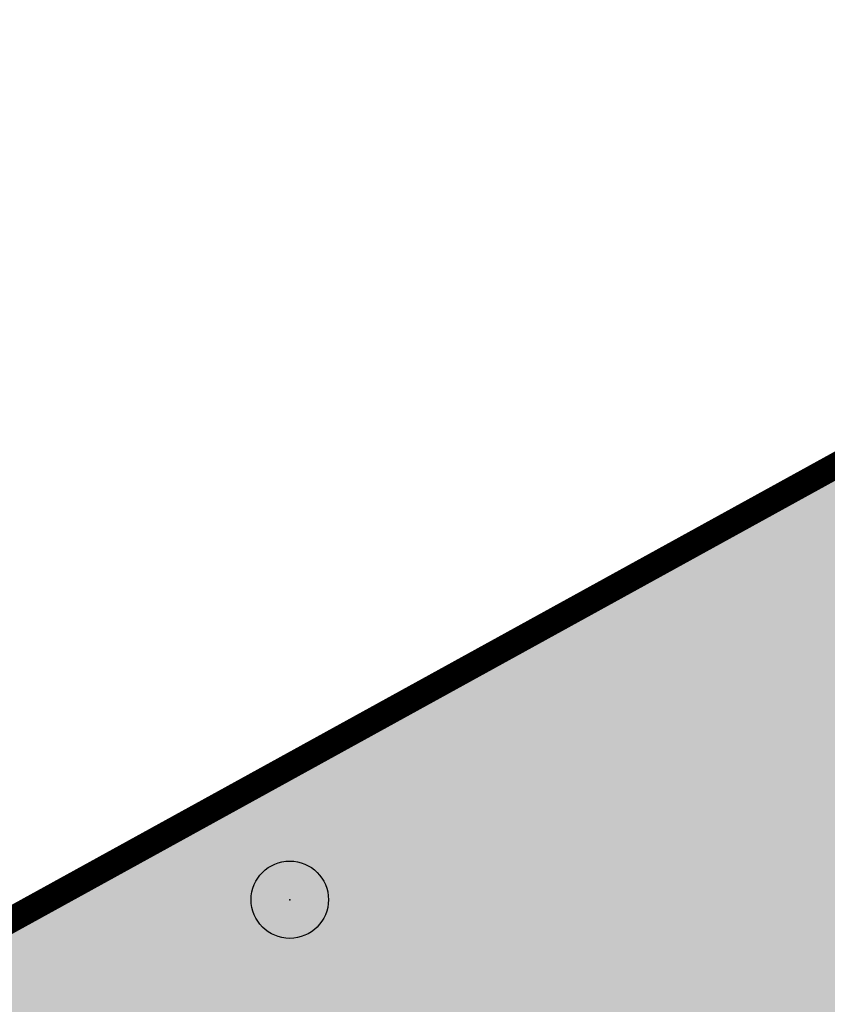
# Model space of a CAD drawing. Extents: x 0 to 361260, y 0 to 4201817.
# Tile 194 of 256: x 360064.07 to 360067.2, y 4200818.24 to 4200822.06. Entities that reach past the tile are written whole.
import ezdxf

# ---------------------------------------------------------------- set-up
doc = ezdxf.new("R2010")
doc.units = 0
doc.header["$LTSCALE"] = 0.5
doc.header["$MEASUREMENT"] = 0
doc.header["$PDMODE"] = 32
doc.header["$PDSIZE"] = 0.3
doc.linetypes.add('CONTI', pattern=[0])
for name, color, linetype in [('(004) Точки рельефа', 7, 'Continuous'), ('PI_TTDEFAULT', 5, 'CONTI'), ('Штрих Стекло', 7, 'Continuous')]:
    doc.layers.add(name, color=color, linetype=linetype)
doc.styles.add('D-431', font='txt')

msp = doc.modelspace()

# ---------------------------------------------------------------- hatches: boundary and pattern name
at = {"layer": 'Штрих Стекло', "linetype": 'Continuous'}
h = msp.add_hatch(color=5, dxfattribs=at)
h.dxf.hatch_style = 1
h.set_gradient(color1=(173, 173, 173), color2=(166, 166, 166), one_color=1, tint=0.65)
h.paths.add_polyline_path([(359937.684, 4200748.9414), (359943.4757, 4200738.4315), (360868.7535, 4201248.3224), (360862.9618, 4201258.8323)])

# ---------------------------------------------------------------- linework, layer by layer
at = {"ltscale": 0.149071, "const_width": 0.1}
msp.add_lwpolyline([(359937.684, 4200748.9414), (360862.9618, 4201258.8323)], dxfattribs=at)
at = {"ltscale": 0.149071}
msp.add_lwpolyline([(359937.684, 4200748.9414), (359943.4757, 4200738.4315), (360868.7535, 4201248.3224), (360862.9618, 4201258.8323)], close=True, dxfattribs=at)
at = {"layer": 'PI_TTDEFAULT', "color": 5}
msp.add_point((360065.12, 4200818.65, 555.9), dxfattribs=at)

# ---------------------------------------------------------------- texts
at = {"layer": '(004) Точки рельефа', "style": 'D-431'}
msp.add_text('555.90', height=0.875, dxfattribs=at).set_placement((360065.61, 4200818.65))

doc.saveas('drawing.dxf')
